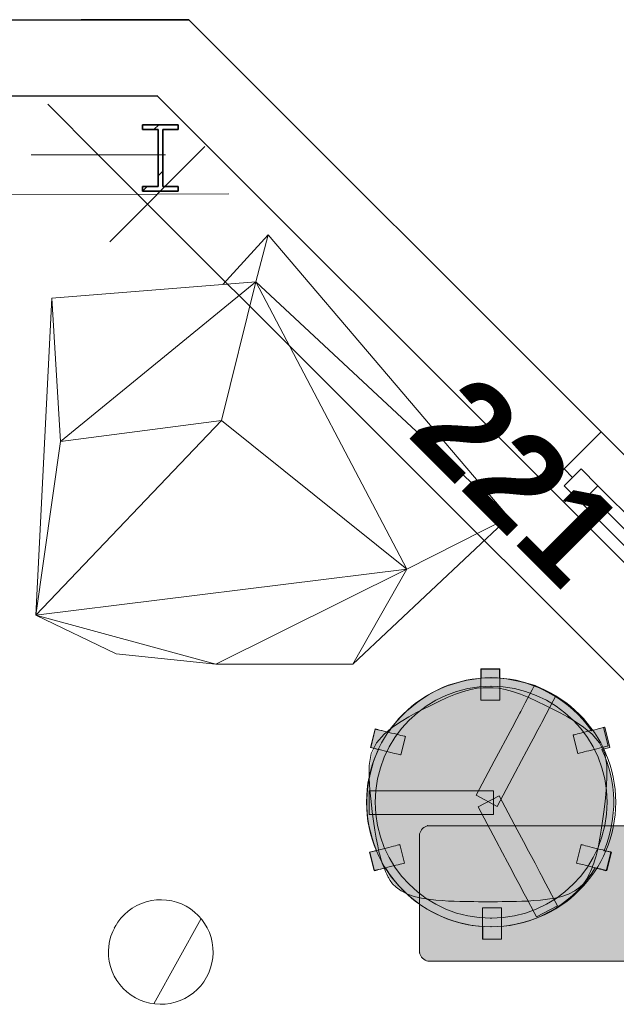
# Model space of a CAD drawing. Header units: millimetres. Extents: x 5 to 415, y 5 to 292.
# Tile 95 of 107: x 319 to 331, y 214 to 235. Entities that reach past the tile are written whole.
import ezdxf
from ezdxf.xclip import XClip

# ---------------------------------------------------------------- set-up
doc = ezdxf.new("R2010")
doc.units = ezdxf.units.MM
doc.header["$MEASUREMENT"] = 0
doc.header["$XCLIPFRAME"] = 0
for name, color, linetype in [('01-007-DESSINS IMPORTES_GEOMETRE_EXTERNES_XREF', 7, 'Continuous'), ('02-006-STRUCTURE BETON PORTEUR', 7, 'Continuous'), ('02-011-POTEAUX METALLIQUES', 7, 'Continuous'), ('10-002-LOCALISATION ET TYPE FAUX PLAFONDS', 7, 'Continuous'), ('Fenêtres Archicad', 7, 'Continuous'), ('Nouveau_07-001-MOBILIER CONTRACTUEL', 7, 'Continuous')]:
    doc.layers.add(name, color=color, linetype=linetype)
doc.styles.add('STYLE_GENERE_1', font='Arial Bold.ttf')

# ---------------------------------------------------------------- blocks, each defined once
blk = doc.blocks.new('Dessin_1_1', base_point=(-19.415, 56.033))
at = {"layer": '02-011-POTEAUX METALLIQUES', "linetype": 'Continuous', "lineweight": 0, "true_color": 0xffffff}
h = blk.add_hatch(dxfattribs=at)
h.set_pattern_fill('Pierre_naturelle_0001', style=0, pattern_type=2)
h.set_pattern_definition([(45, (-19.415, 56.0333), (-1.59099, 1.59099), []), (45, (-19.9454, 56.5637), (-1.59099, 1.59099), [])])
h.paths.add_polyline_path([(322.211, 231.445), (322.211, 231.545), (321.886, 231.545), (321.886, 232.745), (322.211, 232.745), (322.211, 232.845), (321.461, 232.845), (321.461, 232.745), (321.786, 232.745), (321.786, 231.545), (321.461, 231.545), (321.461, 231.445)])
at = {"layer": '02-011-POTEAUX METALLIQUES', "linetype": 'Continuous', "lineweight": 5}
h = blk.add_hatch(dxfattribs=at)
h.set_pattern_fill('Acier_0001', color=6, style=0, pattern_type=2)
h.set_pattern_definition([(241.07, (320.8796, 215.9775), (-1.9693, 1.0883), []), (241.07, (320.2232, 216.3403), (-1.9693, 1.0883), [])])
h.paths.add_polyline_path([(320.88, 215.978, 0.414214), (321.31, 214.483, 0.414214), (322.805, 214.913, 0.414214), (322.374, 216.408, 0.414214)])
at = {"layer": 'Nouveau_07-001-MOBILIER CONTRACTUEL', "linetype": 'Continuous', "lineweight": 0, "true_color": 0xffffff}
for points in [[(331.161, 217.578, 0.212206), (331.116, 219.705), (331.147, 219.713), (331.19, 219.723), (331.226, 219.732), (331.254, 219.739), (331.273, 219.744), (331.283, 219.746), (331.177, 220.174), (331.168, 220.172), (331.149, 220.167), (331.139, 220.165), (331.12, 220.16), (331.092, 220.153), (331.056, 220.144), (331.014, 220.134), (330.965, 220.122), (330.922, 220.111), (330.895, 220.104, 0.226114), (328.964, 221.202), (328.964, 221.257), (328.964, 221.301), (328.964, 221.338), (328.964, 221.367), (328.964, 221.387), (328.964, 221.397), (328.704, 221.397), (328.574, 221.397), (328.574, 221.387), (328.574, 221.367), (328.574, 221.338), (328.574, 221.301), (328.574, 221.257), (328.574, 221.207, 0.226114), (326.627, 220.066), (326.587, 220.076), (326.535, 220.089), (326.486, 220.101), (326.443, 220.112), (326.407, 220.121), (326.38, 220.128), (326.36, 220.132), (326.351, 220.135), (326.255, 219.746), (326.264, 219.744), (326.284, 219.739), (326.312, 219.732), (326.347, 219.723), (326.39, 219.713), (326.421, 219.705, 0.212206), (326.377, 217.578), (326.328, 217.566), (326.292, 217.557), (326.265, 217.55), (326.245, 217.546), (326.236, 217.543), (326.332, 217.155), (326.341, 217.157), (326.36, 217.162), (326.388, 217.169), (326.424, 217.178), (326.467, 217.188), (326.516, 217.2), (326.566, 217.213, 0.241376), (328.612, 215.979), (328.612, 215.956), (328.612, 215.902), (328.612, 215.852), (328.612, 215.808), (328.612, 215.771), (328.612, 215.742), (328.612, 215.723), (328.612, 215.713), (328.834, 215.713), (328.926, 215.713), (329.007, 215.715), (329.007, 215.725), (329.007, 215.745), (329.007, 215.774), (329.007, 215.811), (329.007, 215.855), (329.007, 215.905), (329.007, 215.959), (329.007, 215.985, 0.240912), (330.972, 217.213), (331.022, 217.2), (331.07, 217.188), (331.113, 217.178), (331.149, 217.169), (331.177, 217.162), (331.196, 217.157), (331.206, 217.155), (331.302, 217.543), (331.292, 217.546), (331.273, 217.55), (331.245, 217.557), (331.209, 217.566), (331.166, 217.577)], [(328.613, 220.982), (328.496, 220.972), (328.364, 220.947), (328.215, 220.907), (328.048, 220.849), (327.872, 220.777), (327.696, 220.697), (327.525, 220.615), (327.368, 220.537), (327.216, 220.458), (327.065, 220.375), (326.905, 220.278), (326.727, 220.161), (326.55, 220.014), (326.395, 219.831), (326.285, 219.614), (326.242, 219.365), (326.242, 219.104), (326.257, 218.852), (326.282, 218.616), (326.308, 218.4), (326.336, 218.199), (326.364, 218.012), (326.392, 217.84), (326.421, 217.685), (326.448, 217.558), (326.47, 217.472), (326.488, 217.413), (326.503, 217.367), (326.518, 217.324), (326.538, 217.269), (326.561, 217.209), (326.585, 217.15), (326.611, 217.09), (326.64, 217.03), (326.681, 216.959), (326.731, 216.893), (326.804, 216.822), (326.91, 216.749), (327.037, 216.682), (327.177, 216.633), (327.324, 216.598), (327.476, 216.574), (327.624, 216.557), (327.761, 216.546), (327.89, 216.538), (328.013, 216.533), (328.127, 216.53), (328.231, 216.527), (328.328, 216.526), (328.425, 216.525), (328.523, 216.524), (328.622, 216.524), (328.722, 216.524), (328.822, 216.524), (328.922, 216.524), (329.019, 216.525), (329.116, 216.526), (329.213, 216.527), (329.317, 216.53), (329.432, 216.533), (329.555, 216.538), (329.683, 216.546), (329.82, 216.557), (329.969, 216.574), (330.12, 216.598), (330.268, 216.633), (330.407, 216.682), (330.534, 216.749), (330.64, 216.822), (330.713, 216.893), (330.763, 216.959), (330.8, 217.022), (330.833, 217.09), (330.859, 217.15), (330.883, 217.209), (330.906, 217.269), (330.926, 217.324), (330.941, 217.367), (330.956, 217.413), (330.974, 217.472), (330.996, 217.558), (331.023, 217.685), (331.052, 217.84), (331.08, 218.012), (331.108, 218.199), (331.136, 218.4), (331.163, 218.616), (331.187, 218.852), (331.202, 219.104), (331.202, 219.365), (331.16, 219.614), (331.049, 219.831), (330.894, 220.014), (330.718, 220.161), (330.539, 220.278), (330.379, 220.375), (330.228, 220.458), (330.077, 220.537), (329.919, 220.615), (329.749, 220.697), (329.572, 220.777), (329.396, 220.849), (329.229, 220.907), (329.08, 220.947), (328.948, 220.972), (328.831, 220.982), (328.722, 220.984)], [(327.456, 215.252), (332.267, 215.252, 0.269434), (332.439, 215.424), (332.439, 217.931, 0.269434), (332.267, 218.102), (327.456, 218.102, 0.269434), (327.284, 217.931), (327.284, 215.424, 0.269434)]]:
    blk.add_hatch(color=7, dxfattribs=at).paths.add_polyline_path(points)
at = {"layer": '02-006-STRUCTURE BETON PORTEUR', "color": 7, "linetype": 'Continuous', "lineweight": 35}
for p, q in [((330.323, 225.605), (331.101, 226.383)), ((329.97, 225.251), (330.323, 225.605))]:
    blk.add_line(p, q, dxfattribs=at)
at = {"layer": '02-006-STRUCTURE BETON PORTEUR', "color": 7, "linetype": 'Continuous', "lineweight": 35, "flags": 128}
for points in [[(322.429, 235.055), (320.171, 235.05)], [(331.101, 226.383), (322.429, 235.055)], [(320.171, 235.05), (307.592, 235.023)], [(307.595, 233.423), (321.767, 233.454)], [(321.767, 233.454), (329.97, 225.251)]]:
    blk.add_lwpolyline(points, dxfattribs=at)
at = {"layer": '02-011-POTEAUX METALLIQUES', "color": 7, "linetype": 'Continuous', "lineweight": 35}
for p, q in [((322.211, 232.845), (321.461, 232.845)), ((321.461, 232.845), (321.461, 232.745)), ((322.211, 232.745), (322.211, 232.845)), ((321.461, 232.745), (321.786, 232.745)), ((321.786, 232.745), (321.786, 231.545)), ((321.886, 231.545), (321.886, 232.745)), ((321.886, 232.745), (322.211, 232.745)), ((321.786, 231.545), (321.461, 231.545)), ((321.461, 231.545), (321.461, 231.445)), ((322.211, 231.545), (321.886, 231.545)), ((322.211, 231.445), (322.211, 231.545)), ((321.461, 231.445), (322.211, 231.445))]:
    blk.add_line(p, q, dxfattribs=at)
at = {"layer": '02-011-POTEAUX METALLIQUES', "color": 7, "linetype": 'Continuous', "lineweight": 20, "flags": 128}
blk.add_lwpolyline([(320.88, 215.978, 0.414214), (321.31, 214.483, 0.414214), (322.805, 214.913, 0.414214), (322.374, 216.408, 0.414214)], format="xyb", close=True, dxfattribs=at)
at = {"layer": '10-002-LOCALISATION ET TYPE FAUX PLAFONDS', "color": 7, "linetype": 'Continuous', "lineweight": 20}
for p, q in [((319.469, 233.276), (320.529, 232.215)), ((320.774, 230.383), (322.77, 232.388)), ((321.943, 232.215), (319.115, 232.215)), ((320.529, 232.215), (336.145, 216.599)), ((321.772, 231.386), (296.459, 231.331)), ((323.272, 231.389), (321.772, 231.386))]:
    blk.add_line(p, q, dxfattribs=at)
at = {"layer": 'Fenêtres Archicad', "color": 7, "linetype": 'Continuous', "lineweight": 35}
for p, q in [((330.323, 225.605), (331.101, 226.383)), ((329.97, 225.251), (330.323, 225.605)), ((329.97, 225.251), (330.323, 225.605))]:
    blk.add_line(p, q, dxfattribs=at)
at = {"layer": 'Fenêtres Archicad', "color": 7, "linetype": 'Continuous', "lineweight": 13}
for p, q in [((337.465, 220.019), (331.101, 226.383)), ((336.334, 218.887), (329.97, 225.251)), ((336.334, 219.948), (331.031, 225.251)), ((330.323, 224.898), (335.98, 219.241))]:
    blk.add_line(p, q, dxfattribs=at)
at = {"layer": 'Fenêtres Archicad', "color": 7, "linetype": 'Continuous', "lineweight": 20}
for p, q in [((330.5, 225.428), (330.323, 225.605)), ((330.677, 225.605), (330.323, 225.251)), ((331.031, 225.251), (330.677, 225.605)), ((330.323, 225.251), (330.5, 225.428)), ((329.97, 225.251), (330.323, 224.898)), ((330.5, 225.074), (330.323, 225.251)), ((330.323, 225.251), (330.677, 224.898)), ((330.677, 224.898), (331.031, 225.251)), ((336.334, 219.948), (331.031, 225.251)), ((330.323, 224.898), (330.5, 225.074)), ((336.157, 219.771), (330.854, 225.074)), ((330.677, 224.898), (335.98, 219.594))]:
    blk.add_line(p, q, dxfattribs=at)
at = {"layer": 'Nouveau_07-001-MOBILIER CONTRACTUEL', "color": 7, "linetype": 'Continuous', "lineweight": 5}
for p, q in [((324.103, 230.529), (323.147, 229.483)), ((324.103, 230.529), (323.842, 229.539)), ((329.162, 224.582), (324.103, 230.529)), ((323.842, 229.539), (319.552, 229.195)), ((323.842, 229.539), (319.735, 226.181)), ((323.12, 226.628), (323.842, 229.539)), ((329.162, 224.582), (323.842, 229.539)), ((327.018, 223.496), (323.842, 229.539)), ((319.552, 229.195), (319.218, 222.533)), ((319.735, 226.181), (319.552, 229.195)), ((319.218, 222.533), (323.12, 226.628)), ((323.12, 226.628), (319.735, 226.181)), ((327.018, 223.496), (323.12, 226.628)), ((319.735, 226.181), (319.218, 222.533)), ((325.879, 221.497), (329.162, 224.582)), ((329.162, 224.582), (327.018, 223.496)), ((319.218, 222.533), (327.018, 223.496)), ((322.999, 221.502), (327.018, 223.496)), ((325.879, 221.497), (327.018, 223.496)), ((319.218, 222.533), (322.999, 221.502)), ((319.218, 222.533), (320.905, 221.72)), ((320.905, 221.72), (322.999, 221.502)), ((322.999, 221.502), (325.879, 221.497))]:
    blk.add_line(p, q, dxfattribs=at)
at = {"layer": 'Nouveau_07-001-MOBILIER CONTRACTUEL', "color": 7, "linetype": 'Continuous', "lineweight": 13}
for p, q in [((328.569, 221.399), (328.569, 221.389)), ((328.569, 221.399), (328.969, 221.399)), ((328.569, 221.389), (328.569, 221.37)), ((328.574, 221.387), (328.574, 221.397)), ((328.574, 221.397), (328.704, 221.397)), ((328.574, 221.367), (328.574, 221.387)), ((328.704, 221.397), (328.964, 221.397)), ((328.964, 221.397), (328.964, 221.387)), ((328.964, 221.387), (328.964, 221.367)), ((328.969, 221.399), (328.969, 221.389)), ((328.969, 221.389), (328.969, 221.37)), ((328.569, 221.37), (328.569, 221.341)), ((328.569, 221.341), (328.569, 221.304)), ((328.569, 221.304), (328.569, 221.26)), ((328.569, 221.26), (328.569, 221.21)), ((328.569, 221.21), (328.569, 221.156)), ((328.574, 221.338), (328.574, 221.367)), ((328.574, 221.301), (328.574, 221.338)), ((328.574, 221.257), (328.574, 221.301)), ((328.574, 221.207), (328.574, 221.257)), ((328.574, 221.202), (328.574, 221.207)), ((328.964, 221.367), (328.964, 221.338)), ((328.964, 221.338), (328.964, 221.301)), ((328.964, 221.301), (328.964, 221.257)), ((328.964, 221.257), (328.964, 221.207)), ((328.964, 221.207), (328.964, 221.202)), ((328.969, 221.37), (328.969, 221.341)), ((328.969, 221.341), (328.969, 221.304)), ((328.969, 221.304), (328.969, 221.26)), ((328.969, 221.26), (328.969, 221.21)), ((328.969, 221.21), (328.969, 221.156)), ((328.569, 221.156), (328.569, 221.099)), ((328.569, 221.099), (328.569, 221.07)), ((328.569, 221.07), (328.569, 221.041)), ((328.569, 221.041), (328.569, 220.985)), ((328.569, 220.985), (328.569, 220.93)), ((328.969, 221.156), (328.969, 221.099)), ((328.969, 221.099), (328.969, 221.07)), ((328.969, 221.07), (328.969, 221.041)), ((328.969, 221.041), (328.969, 220.985)), ((328.969, 220.985), (328.969, 220.93)), ((329.649, 220.961), (329.699, 221.055)), ((329.699, 221.055), (330.141, 220.821)), ((328.569, 220.93), (328.569, 220.881)), ((328.569, 220.881), (328.569, 220.836)), ((328.569, 220.836), (328.569, 220.799)), ((328.569, 220.799), (328.569, 220.771)), ((328.569, 220.771), (328.569, 220.751)), ((328.969, 220.93), (328.969, 220.881)), ((328.969, 220.881), (328.969, 220.836)), ((328.969, 220.836), (328.969, 220.799)), ((328.969, 220.799), (328.969, 220.771)), ((328.969, 220.771), (328.969, 220.751)), ((329.503, 220.684), (329.649, 220.961)), ((330.091, 220.727), (330.141, 220.821)), ((328.569, 220.751), (328.569, 220.741)), ((328.569, 220.741), (328.969, 220.741)), ((328.969, 220.751), (328.969, 220.741)), ((329.408, 220.504), (329.503, 220.684)), ((329.945, 220.45), (330.091, 220.727)), ((329.226, 220.161), (329.328, 220.353)), ((329.328, 220.353), (329.389, 220.468)), ((329.389, 220.468), (329.408, 220.504)), ((329.85, 220.27), (329.945, 220.45)), ((329.185, 220.084), (329.226, 220.161)), ((329.77, 220.119), (329.83, 220.234)), ((329.83, 220.234), (329.85, 220.27)), ((331.056, 220.144), (331.014, 220.134)), ((331.014, 220.134), (331.056, 220.144)), ((331.092, 220.153), (331.056, 220.144)), ((331.056, 220.144), (331.092, 220.153)), ((331.12, 220.16), (331.092, 220.153)), ((331.092, 220.153), (331.12, 220.16)), ((331.139, 220.165), (331.12, 220.16)), ((331.12, 220.16), (331.139, 220.165)), ((331.149, 220.167), (331.139, 220.165)), ((331.139, 220.165), (331.149, 220.167)), ((331.149, 220.167), (331.168, 220.172)), ((331.245, 219.779), (331.149, 220.167)), ((331.168, 220.172), (331.177, 220.174)), ((331.177, 220.174), (331.283, 219.746)), ((326.25, 219.749), (326.346, 220.137)), ((326.255, 219.746), (326.351, 220.135)), ((326.346, 220.137), (326.355, 220.135)), ((326.351, 220.135), (326.36, 220.132)), ((326.355, 220.135), (326.374, 220.13)), ((326.36, 220.132), (326.38, 220.128)), ((326.374, 220.13), (326.402, 220.123)), ((326.38, 220.128), (326.407, 220.121)), ((326.402, 220.123), (326.438, 220.114)), ((326.407, 220.121), (326.443, 220.112)), ((326.438, 220.114), (326.481, 220.104)), ((326.443, 220.112), (326.486, 220.101)), ((326.481, 220.104), (326.53, 220.092)), ((326.486, 220.101), (326.535, 220.089)), ((326.53, 220.092), (326.582, 220.079)), ((326.535, 220.089), (326.587, 220.076)), ((326.582, 220.079), (326.637, 220.065)), ((326.587, 220.076), (326.627, 220.066)), ((326.637, 220.065), (326.665, 220.058)), ((326.665, 220.058), (326.693, 220.051)), ((326.693, 220.051), (326.748, 220.038)), ((326.748, 220.038), (326.801, 220.025)), ((326.801, 220.025), (326.849, 220.013)), ((326.849, 220.013), (326.892, 220.002)), ((326.889, 219.591), (326.985, 219.979)), ((326.892, 220.002), (326.928, 219.993)), ((326.928, 219.993), (326.956, 219.986)), ((326.956, 219.986), (326.975, 219.982)), ((326.975, 219.982), (326.985, 219.979)), ((329.09, 219.904), (329.185, 220.084)), ((329.668, 219.927), (329.77, 220.119)), ((330.52, 220.012), (330.51, 220.009)), ((330.606, 219.621), (330.51, 220.009)), ((330.539, 220.016), (330.52, 220.012)), ((330.567, 220.023), (330.539, 220.016)), ((330.603, 220.032), (330.567, 220.023)), ((330.645, 220.043), (330.603, 220.032)), ((330.694, 220.055), (330.645, 220.043)), ((330.746, 220.068), (330.694, 220.055)), ((330.801, 220.081), (330.746, 220.068)), ((330.829, 220.088), (330.801, 220.081)), ((330.857, 220.095), (330.829, 220.088)), ((330.913, 220.109), (330.857, 220.095)), ((330.895, 220.104), (330.922, 220.111)), ((330.965, 220.122), (330.913, 220.109)), ((330.922, 220.111), (330.965, 220.122)), ((331.014, 220.134), (330.965, 220.122)), ((330.965, 220.122), (331.014, 220.134)), ((326.25, 219.749), (326.259, 219.747)), ((326.264, 219.744), (326.255, 219.746)), ((326.259, 219.747), (326.278, 219.742)), ((326.284, 219.739), (326.264, 219.744)), ((326.278, 219.742), (326.306, 219.735)), ((326.312, 219.732), (326.284, 219.739)), ((326.306, 219.735), (326.342, 219.726)), ((326.347, 219.723), (326.312, 219.732)), ((328.985, 219.706), (329.09, 219.904)), ((329.532, 219.671), (329.627, 219.85)), ((329.627, 219.85), (329.668, 219.927)), ((331.061, 219.734), (331.008, 219.721)), ((331.109, 219.746), (331.061, 219.734)), ((331.152, 219.756), (331.109, 219.746)), ((331.188, 219.765), (331.152, 219.756)), ((331.216, 219.772), (331.188, 219.765)), ((331.226, 219.732), (331.19, 219.723)), ((331.235, 219.777), (331.216, 219.772)), ((331.254, 219.739), (331.226, 219.732)), ((331.245, 219.779), (331.235, 219.777)), ((331.273, 219.744), (331.254, 219.739)), ((331.283, 219.746), (331.273, 219.744)), ((326.342, 219.726), (326.385, 219.715)), ((326.39, 219.713), (326.347, 219.723)), ((326.385, 219.715), (326.434, 219.703)), ((326.421, 219.705), (326.39, 219.713)), ((326.434, 219.703), (326.486, 219.69)), ((326.486, 219.69), (326.541, 219.677)), ((326.541, 219.677), (326.569, 219.67)), ((326.569, 219.67), (326.597, 219.663)), ((326.597, 219.663), (326.652, 219.649)), ((326.652, 219.649), (326.705, 219.636)), ((326.705, 219.636), (326.753, 219.624)), ((326.753, 219.624), (326.796, 219.614)), ((326.796, 219.614), (326.832, 219.605)), ((326.832, 219.605), (326.86, 219.598)), ((326.86, 219.598), (326.879, 219.593)), ((326.879, 219.593), (326.889, 219.591)), ((328.853, 219.457), (328.985, 219.706)), ((329.427, 219.472), (329.532, 219.671)), ((330.616, 219.623), (330.606, 219.621)), ((330.635, 219.628), (330.616, 219.623)), ((330.663, 219.635), (330.635, 219.628)), ((330.699, 219.644), (330.663, 219.635)), ((330.741, 219.655), (330.699, 219.644)), ((330.79, 219.667), (330.741, 219.655)), ((330.842, 219.68), (330.79, 219.667)), ((330.897, 219.693), (330.842, 219.68)), ((330.925, 219.7), (330.897, 219.693)), ((330.953, 219.707), (330.925, 219.7)), ((331.008, 219.721), (330.953, 219.707)), ((331.147, 219.713), (331.116, 219.705)), ((331.19, 219.723), (331.147, 219.713)), ((328.474, 218.741), (328.853, 219.457)), ((329.295, 219.223), (329.427, 219.472)), ((328.916, 218.507), (329.295, 219.223)), ((326.327, 218.839), (326.221, 218.839)), ((326.221, 218.839), (326.221, 218.339)), ((326.641, 218.839), (326.327, 218.839)), ((326.844, 218.839), (326.641, 218.839)), ((326.885, 218.839), (326.844, 218.839)), ((327.015, 218.839), (326.885, 218.839)), ((327.233, 218.839), (327.015, 218.839)), ((327.32, 218.839), (327.233, 218.839)), ((327.523, 218.839), (327.32, 218.839)), ((327.748, 218.839), (327.523, 218.839)), ((328.029, 218.839), (327.748, 218.839)), ((328.84, 218.839), (328.029, 218.839)), ((328.474, 218.741), (328.916, 218.507)), ((328.515, 218.498), (328.957, 218.732)), ((328.84, 218.839), (328.84, 218.339)), ((328.957, 218.732), (329.336, 218.015)), ((328.515, 218.498), (328.894, 217.782)), ((326.327, 218.339), (326.221, 218.339)), ((326.641, 218.339), (326.327, 218.339)), ((326.844, 218.339), (326.641, 218.339)), ((326.885, 218.339), (326.844, 218.339)), ((327.015, 218.339), (326.885, 218.339)), ((327.233, 218.339), (327.015, 218.339)), ((327.32, 218.339), (327.233, 218.339)), ((327.523, 218.339), (327.32, 218.339)), ((327.748, 218.339), (327.523, 218.339)), ((328.029, 218.339), (327.748, 218.339)), ((328.84, 218.339), (328.029, 218.339)), ((327.456, 218.102), (332.267, 218.102)), ((327.284, 215.424), (327.284, 217.931)), ((329.336, 218.015), (329.468, 217.767)), ((326.633, 217.645), (326.686, 217.658)), ((326.686, 217.658), (326.734, 217.67)), ((326.734, 217.67), (326.777, 217.681)), ((326.777, 217.681), (326.813, 217.69)), ((326.813, 217.69), (326.841, 217.697)), ((326.841, 217.697), (326.86, 217.701)), ((326.86, 217.701), (326.87, 217.704)), ((326.87, 217.704), (326.966, 217.315)), ((328.894, 217.782), (329.026, 217.533)), ((329.468, 217.767), (329.573, 217.568)), ((330.677, 217.704), (330.581, 217.316)), ((330.686, 217.702), (330.677, 217.704)), ((330.706, 217.697), (330.686, 217.702)), ((330.734, 217.69), (330.706, 217.697)), ((330.77, 217.681), (330.734, 217.69)), ((330.812, 217.671), (330.77, 217.681)), ((330.861, 217.659), (330.812, 217.671)), ((330.913, 217.646), (330.861, 217.659)), ((326.23, 217.546), (326.24, 217.548)), ((326.23, 217.546), (326.326, 217.157)), ((326.236, 217.543), (326.245, 217.546)), ((326.332, 217.155), (326.236, 217.543)), ((326.24, 217.548), (326.259, 217.553)), ((326.245, 217.546), (326.265, 217.55)), ((326.259, 217.553), (326.287, 217.56)), ((326.265, 217.55), (326.292, 217.557)), ((326.287, 217.56), (326.323, 217.569)), ((326.292, 217.557), (326.328, 217.566)), ((326.323, 217.569), (326.366, 217.579)), ((326.328, 217.566), (326.371, 217.577)), ((326.366, 217.579), (326.415, 217.591)), ((326.371, 217.577), (326.377, 217.578)), ((326.415, 217.591), (326.467, 217.604)), ((326.467, 217.604), (326.522, 217.618)), ((326.522, 217.618), (326.55, 217.625)), ((326.55, 217.625), (326.578, 217.632)), ((326.578, 217.632), (326.633, 217.645)), ((329.026, 217.533), (329.131, 217.334)), ((329.573, 217.568), (329.668, 217.388)), ((330.968, 217.632), (330.913, 217.646)), ((330.996, 217.625), (330.968, 217.632)), ((331.024, 217.619), (330.996, 217.625)), ((331.079, 217.605), (331.024, 217.619)), ((331.132, 217.592), (331.079, 217.605)), ((331.18, 217.58), (331.132, 217.592)), ((331.161, 217.578), (331.166, 217.577)), ((331.166, 217.577), (331.209, 217.566)), ((331.223, 217.569), (331.18, 217.58)), ((331.302, 217.543), (331.206, 217.155)), ((331.209, 217.566), (331.245, 217.557)), ((331.316, 217.546), (331.22, 217.158)), ((331.259, 217.56), (331.223, 217.569)), ((331.245, 217.557), (331.273, 217.55)), ((331.287, 217.554), (331.259, 217.56)), ((331.273, 217.55), (331.292, 217.546)), ((331.306, 217.549), (331.287, 217.554)), ((331.292, 217.546), (331.302, 217.543)), ((331.316, 217.546), (331.306, 217.549)), ((326.674, 217.243), (326.729, 217.257)), ((326.729, 217.257), (326.782, 217.27)), ((326.782, 217.27), (326.83, 217.282)), ((326.83, 217.282), (326.873, 217.293)), ((326.873, 217.293), (326.909, 217.301)), ((326.909, 217.301), (326.937, 217.308)), ((326.937, 217.308), (326.956, 217.313)), ((326.956, 217.313), (326.966, 217.315)), ((329.131, 217.334), (329.226, 217.155)), ((329.668, 217.388), (329.709, 217.311)), ((329.709, 217.311), (329.811, 217.119)), ((330.59, 217.314), (330.581, 217.316)), ((330.61, 217.309), (330.59, 217.314)), ((330.638, 217.302), (330.61, 217.309)), ((330.674, 217.293), (330.638, 217.302)), ((330.716, 217.283), (330.674, 217.293)), ((330.765, 217.271), (330.716, 217.283)), ((330.817, 217.258), (330.765, 217.271)), ((330.872, 217.244), (330.817, 217.258)), ((330.9, 217.237), (330.872, 217.244)), ((326.326, 217.157), (326.336, 217.16)), ((326.341, 217.157), (326.332, 217.155)), ((326.336, 217.16), (326.355, 217.165)), ((326.36, 217.162), (326.341, 217.157)), ((326.355, 217.165), (326.383, 217.172)), ((326.388, 217.169), (326.36, 217.162)), ((326.383, 217.172), (326.419, 217.18)), ((326.424, 217.178), (326.388, 217.169)), ((326.419, 217.18), (326.462, 217.191)), ((326.467, 217.188), (326.424, 217.178)), ((326.462, 217.191), (326.511, 217.203)), ((326.516, 217.2), (326.467, 217.188)), ((326.511, 217.203), (326.563, 217.216)), ((326.566, 217.213), (326.516, 217.2)), ((326.563, 217.216), (326.618, 217.23)), ((326.618, 217.23), (326.646, 217.236)), ((326.646, 217.236), (326.674, 217.243)), ((329.226, 217.155), (329.267, 217.077)), ((329.267, 217.077), (329.369, 216.885)), ((329.811, 217.119), (329.871, 217.004)), ((330.928, 217.23), (330.9, 217.237)), ((330.983, 217.217), (330.928, 217.23)), ((331.022, 217.2), (330.972, 217.213)), ((331.036, 217.204), (330.983, 217.217)), ((331.07, 217.188), (331.022, 217.2)), ((331.084, 217.192), (331.036, 217.204)), ((331.113, 217.178), (331.07, 217.188)), ((331.127, 217.181), (331.084, 217.192)), ((331.149, 217.169), (331.113, 217.178)), ((331.163, 217.172), (331.127, 217.181)), ((331.177, 217.162), (331.149, 217.169)), ((331.191, 217.165), (331.163, 217.172)), ((331.196, 217.157), (331.177, 217.162)), ((331.21, 217.16), (331.191, 217.165)), ((331.206, 217.155), (331.196, 217.157)), ((331.22, 217.158), (331.21, 217.16)), ((329.369, 216.885), (329.429, 216.77)), ((329.871, 217.004), (329.891, 216.968)), ((329.891, 216.968), (329.986, 216.788)), ((329.429, 216.77), (329.449, 216.734)), ((329.449, 216.734), (329.544, 216.554)), ((329.986, 216.788), (330.132, 216.511)), ((329.544, 216.554), (329.69, 216.277)), ((329.74, 216.183), (330.182, 216.417)), ((330.132, 216.511), (330.182, 216.417)), ((328.607, 216.364), (328.607, 216.374)), ((328.607, 216.374), (329.007, 216.374)), ((328.607, 216.344), (328.607, 216.364)), ((328.607, 216.315), (328.607, 216.344)), ((328.607, 216.278), (328.607, 216.315)), ((328.607, 216.234), (328.607, 216.278)), ((328.607, 216.184), (328.607, 216.234)), ((329.007, 216.364), (329.007, 216.374)), ((329.007, 216.344), (329.007, 216.364)), ((329.007, 216.315), (329.007, 216.344)), ((329.007, 216.278), (329.007, 216.315)), ((329.007, 216.234), (329.007, 216.278)), ((329.007, 216.184), (329.007, 216.234)), ((329.69, 216.277), (329.74, 216.183)), ((328.607, 216.13), (328.607, 216.184)), ((328.607, 216.073), (328.607, 216.13)), ((328.607, 216.044), (328.607, 216.073)), ((328.607, 216.016), (328.607, 216.044)), ((328.607, 215.959), (328.607, 216.016)), ((329.007, 216.13), (329.007, 216.184)), ((329.007, 216.073), (329.007, 216.13)), ((329.007, 216.044), (329.007, 216.073)), ((329.007, 216.016), (329.007, 216.044)), ((329.007, 215.959), (329.007, 216.016)), ((328.607, 215.905), (328.607, 215.959)), ((328.607, 215.855), (328.607, 215.905)), ((328.607, 215.811), (328.607, 215.855)), ((328.607, 215.774), (328.607, 215.811)), ((328.612, 215.956), (328.612, 215.979)), ((328.612, 215.902), (328.612, 215.956)), ((328.612, 215.852), (328.612, 215.902)), ((328.612, 215.808), (328.612, 215.852)), ((328.612, 215.771), (328.612, 215.808)), ((329.007, 215.985), (329.007, 215.959)), ((329.007, 215.905), (329.007, 215.959)), ((329.007, 215.959), (329.007, 215.905)), ((329.007, 215.855), (329.007, 215.905)), ((329.007, 215.905), (329.007, 215.855)), ((329.007, 215.811), (329.007, 215.855)), ((329.007, 215.855), (329.007, 215.811)), ((329.007, 215.774), (329.007, 215.811)), ((329.007, 215.811), (329.007, 215.774)), ((328.607, 215.745), (328.607, 215.774)), ((328.607, 215.725), (328.607, 215.745)), ((328.607, 215.715), (328.607, 215.725)), ((328.607, 215.715), (329.007, 215.715)), ((328.612, 215.742), (328.612, 215.771)), ((328.612, 215.723), (328.612, 215.742)), ((328.612, 215.713), (328.612, 215.723)), ((328.834, 215.713), (328.612, 215.713)), ((328.926, 215.713), (328.834, 215.713)), ((329.007, 215.715), (328.926, 215.715)), ((328.926, 215.715), (328.926, 215.713)), ((329.007, 215.745), (329.007, 215.774)), ((329.007, 215.774), (329.007, 215.745)), ((329.007, 215.725), (329.007, 215.745)), ((329.007, 215.745), (329.007, 215.725)), ((329.007, 215.715), (329.007, 215.725)), ((329.007, 215.725), (329.007, 215.715)), ((332.267, 215.252), (327.456, 215.252))]:
    blk.add_line(p, q, dxfattribs=at)
at = {"layer": 'Nouveau_07-001-MOBILIER CONTRACTUEL', "color": 5, "linetype": 'Continuous', "lineweight": 5}
for p, q in [((328.36, 220.967), (328.494, 220.992)), ((328.494, 220.992), (328.612, 221.002)), ((328.612, 221.002), (328.722, 221.004)), ((328.722, 221.004), (328.833, 221.002)), ((328.833, 221.002), (328.951, 220.992)), ((328.951, 220.992), (329.084, 220.967)), ((327.687, 220.715), (327.864, 220.796)), ((327.864, 220.796), (328.041, 220.867)), ((328.041, 220.867), (328.209, 220.926)), ((328.209, 220.926), (328.36, 220.967)), ((329.084, 220.967), (329.235, 220.926)), ((329.235, 220.926), (329.403, 220.867)), ((329.403, 220.867), (329.58, 220.796)), ((329.58, 220.796), (329.757, 220.715)), ((327.359, 220.555), (327.516, 220.633)), ((327.516, 220.633), (327.687, 220.715)), ((329.757, 220.715), (329.928, 220.633)), ((329.928, 220.633), (330.086, 220.555)), ((326.894, 220.295), (327.055, 220.392)), ((327.055, 220.392), (327.207, 220.476)), ((327.207, 220.476), (327.359, 220.555)), ((330.086, 220.555), (330.237, 220.476)), ((330.237, 220.476), (330.389, 220.392)), ((330.389, 220.392), (330.55, 220.295)), ((326.536, 220.029), (326.715, 220.177)), ((326.715, 220.177), (326.894, 220.295)), ((330.55, 220.295), (330.73, 220.177)), ((330.73, 220.177), (330.908, 220.029)), ((326.378, 219.842), (326.536, 220.029)), ((330.908, 220.029), (331.066, 219.842)), ((326.265, 219.62), (326.378, 219.842)), ((331.066, 219.842), (331.179, 219.62)), ((326.222, 219.367), (326.265, 219.62)), ((331.179, 219.62), (331.222, 219.367)), ((326.222, 219.103), (326.222, 219.367)), ((331.222, 219.367), (331.222, 219.103)), ((326.237, 218.851), (326.222, 219.103)), ((331.222, 219.103), (331.207, 218.851)), ((326.262, 218.614), (326.237, 218.851)), ((331.207, 218.851), (331.183, 218.614)), ((326.289, 218.397), (326.262, 218.614)), ((331.183, 218.614), (331.156, 218.397)), ((326.317, 218.197), (326.289, 218.397)), ((331.156, 218.397), (331.128, 218.197)), ((326.344, 218.009), (326.317, 218.197)), ((331.128, 218.197), (331.1, 218.009)), ((326.373, 217.837), (326.344, 218.009)), ((331.1, 218.009), (331.072, 217.837)), ((326.402, 217.681), (326.373, 217.837)), ((326.429, 217.553), (326.402, 217.681)), ((331.042, 217.681), (331.015, 217.553)), ((331.072, 217.837), (331.042, 217.681)), ((326.451, 217.467), (326.429, 217.553)), ((326.469, 217.407), (326.451, 217.467)), ((330.993, 217.467), (330.975, 217.407)), ((331.015, 217.553), (330.993, 217.467)), ((326.484, 217.361), (326.469, 217.407)), ((326.499, 217.317), (326.484, 217.361)), ((326.52, 217.262), (326.499, 217.317)), ((326.543, 217.202), (326.52, 217.262)), ((330.925, 217.262), (330.902, 217.202)), ((330.945, 217.317), (330.925, 217.262)), ((330.96, 217.361), (330.945, 217.317)), ((330.975, 217.407), (330.96, 217.361)), ((326.567, 217.142), (326.543, 217.202)), ((326.593, 217.082), (326.567, 217.142)), ((326.622, 217.021), (326.593, 217.082)), ((330.851, 217.082), (330.822, 217.021)), ((330.877, 217.142), (330.851, 217.082)), ((330.902, 217.202), (330.877, 217.142)), ((326.627, 217.012), (326.622, 217.021)), ((326.664, 216.948), (326.627, 217.012)), ((326.716, 216.879), (326.664, 216.948)), ((326.792, 216.807), (326.716, 216.879)), ((330.728, 216.879), (330.653, 216.807)), ((330.78, 216.948), (330.728, 216.879)), ((330.817, 217.012), (330.78, 216.948)), ((330.817, 217.012), (330.822, 217.021)), ((326.899, 216.732), (326.792, 216.807)), ((327.029, 216.664), (326.899, 216.732)), ((327.171, 216.614), (327.029, 216.664)), ((330.415, 216.664), (330.273, 216.614)), ((330.545, 216.732), (330.415, 216.664)), ((330.653, 216.807), (330.545, 216.732)), ((327.32, 216.578), (327.171, 216.614)), ((327.473, 216.554), (327.32, 216.578)), ((327.622, 216.537), (327.473, 216.554)), ((327.76, 216.526), (327.622, 216.537)), ((327.889, 216.518), (327.76, 216.526)), ((328.012, 216.513), (327.889, 216.518)), ((328.127, 216.51), (328.012, 216.513)), ((328.23, 216.507), (328.127, 216.51)), ((328.328, 216.506), (328.23, 216.507)), ((328.425, 216.505), (328.328, 216.506)), ((328.523, 216.504), (328.425, 216.505)), ((328.622, 216.504), (328.523, 216.504)), ((328.722, 216.504), (328.622, 216.504)), ((328.822, 216.504), (328.722, 216.504)), ((328.922, 216.504), (328.822, 216.504)), ((329.019, 216.505), (328.922, 216.504)), ((329.116, 216.506), (329.019, 216.505)), ((329.214, 216.507), (329.116, 216.506)), ((329.317, 216.51), (329.214, 216.507)), ((329.432, 216.513), (329.317, 216.51)), ((329.556, 216.518), (329.432, 216.513)), ((329.685, 216.526), (329.556, 216.518)), ((329.822, 216.537), (329.685, 216.526)), ((329.971, 216.554), (329.822, 216.537)), ((330.124, 216.578), (329.971, 216.554)), ((330.273, 216.614), (330.124, 216.578))]:
    blk.add_line(p, q, dxfattribs=at)
at = {"layer": 'Nouveau_07-001-MOBILIER CONTRACTUEL', "color": 7, "linetype": 'Continuous', "lineweight": 13}
for centre, radius, start, end in [((328.787, 218.595), 2.619, 90, 270), ((328.792, 218.592), 2.619, 94.7811, 145.7455), ((328.787, 218.595), 2.619, 270, 90), ((328.778, 218.628), 2.581, 34.9011, 85.8655), ((328.787, 218.595), 2.439, 90, 270), ((328.787, 218.595), 2.439, 90, 270), ((328.787, 218.595), 2.439, 270, 90), ((328.787, 218.595), 2.439, 270, 90), ((328.792, 218.592), 2.619, 154.8494, 202.7726), ((328.745, 218.592), 2.619, 337.2274, 25.1506), ((327.518, 217.869), 0.242, 104.8414, 165.1587), ((328.792, 218.592), 2.619, 211.7763, 266.0573), ((328.789, 218.52), 2.544, 274.9122, 329.0926), ((327.518, 215.486), 0.242, 194.8413, 255.1586)]:
    blk.add_arc(centre, radius, start, end, dxfattribs=at)
for p in [(328.574, 221.202), (328.787, 221.214), (328.787, 221.034), (328.787, 221.034), (330.895, 220.104), (326.421, 219.705), (327.456, 218.102), (331.161, 217.578), (326.566, 217.213), (328.787, 216.155), (328.787, 216.155), (328.787, 215.975), (329.007, 215.985), (327.284, 215.424)]:
    blk.add_point(p, dxfattribs=at)
at = {"layer": '10-002-LOCALISATION ET TYPE FAUX PLAFONDS', "color": 7, "linetype": 'Continuous', "lineweight": 5, "insert": (327.002, 226.308), "char_height": 2, "width": 4.57634, "attachment_point": 7, "rotation": 315, "style": 'STYLE_GENERE_1'}
blk.add_mtext('\\A1;{\\pql;\\fArial|b1|i0|c0|p0;\\W1.000000;221}', dxfattribs=at)

msp = doc.modelspace()

# ---------------------------------------------------------------- block references
at = {"layer": '01-007-DESSINS IMPORTES_GEOMETRE_EXTERNES_XREF', "color": 7, "linetype": 'Continuous', "lineweight": 20}
ref = msp.add_blockref('Dessin_1_1', (-19.415, 56.033), dxfattribs=at)
XClip(ref).set_block_clipping_path([(11.4338842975, 39.5369897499), (415, 271.6031054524)])

doc.saveas('drawing.dxf')
